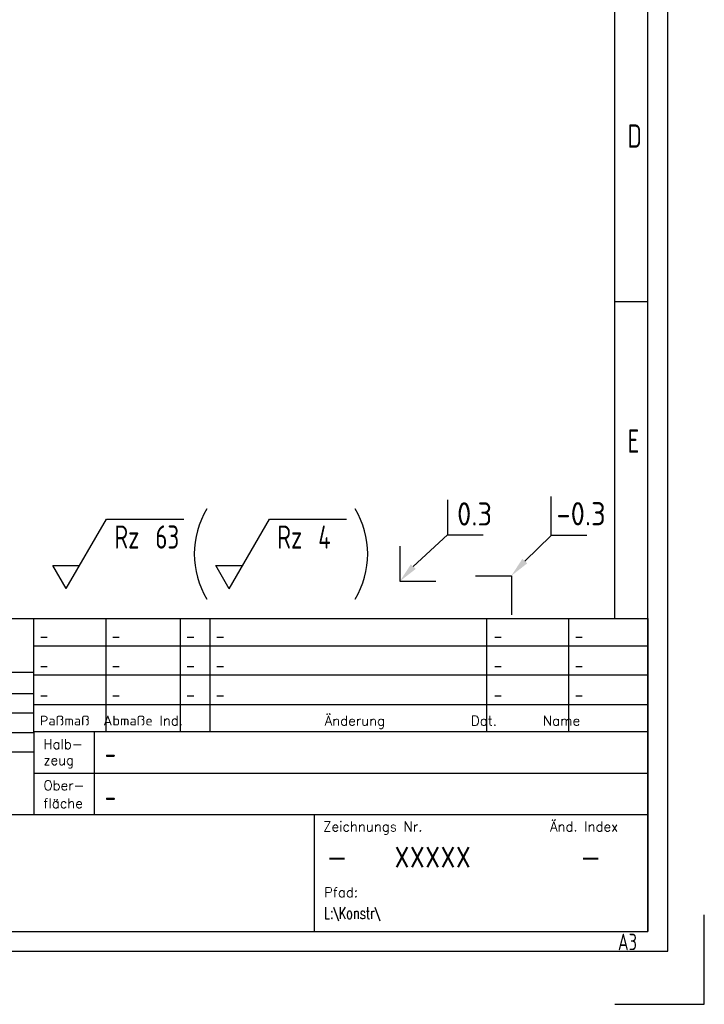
# Paper-space layout 'A3 - Layout' of a CAD drawing. Extents: x -5 to 415, y -8 to 289.
# Tile 3 of 4: x 311 to 415, y -8 to 141. Entities that reach past the tile are written whole.
import ezdxf
from ezdxf.enums import TextEntityAlignment as Align

# ---------------------------------------------------------------- set-up
doc = ezdxf.new("R2010")
doc.units = 0
doc.header["$LTSCALE"] = 50
doc.header["$MEASUREMENT"] = 0
doc.layers.get('0').update_dxf_attribs({"color": 6, "linetype": 'CONTINUOUS'})
for name, color, linetype in [('2', 2, 'CONTINUOUS'), ('5', 4, 'CONTINUOUS'), ('7', 7, 'CONTINUOUS'), ('RAHMEN', 6, 'CONTINUOUS'), ('SFD', 6, 'CONTINUOUS')]:
    doc.layers.add(name, color=color, linetype=linetype)
doc.layers.get('0').off()
doc.styles.add('ISO8', font='ISOCP3.SHX', dxfattribs={"width": 0.8})
doc.styles.add('ROMANS', font='SIMPLEX', dxfattribs={"height": 3})
doc.styles.get("Standard").update_dxf_attribs({"font": 'isocp3.shx'})

# ---------------------------------------------------------------- blocks, each defined once
blk = doc.blocks.new('RZ')
at = {"layer": '5'}
for p, q in [((0, 0), (6.06, 10.5)), ((6.06, 10.5), (17.71, 10.5)), ((0, 0), (-2.02, 3.5))]:
    blk.add_line(p, q, dxfattribs=at)
at = {"layer": '5', "style": 'ISO8', "width": 0.8}
blk.add_text('Rz', height=3.5, dxfattribs=at).set_placement((7.25, 6.04))
blk.add_attdef('RZ', (13.43, 6.04), '', height=3.5, dxfattribs=at)
blk = doc.blocks.new('RAHMEN-A3')
at = {"layer": 'RAHMEN', "color": 3}
for p, q in [((405.23, 0), (405.23, 281)), ((410.73, -8), (410.73, 5.5)), ((0, 0), (405.23, 0)), ((397.23, -8), (410.73, -8))]:
    blk.add_line(p, q, dxfattribs=at)
at = {"layer": 'RAHMEN', "color": 5}
for p, q in [((402.23, 3), (402.23, 278)), ((13.23, 3), (402.23, 3))]:
    blk.add_line(p, q, dxfattribs=at)
at = {"layer": 'RAHMEN', "color": 2}
for p, q in [((397.23, 50.2), (397.23, 273)), ((397.23, 98), (402.23, 98))]:
    blk.add_line(p, q, dxfattribs=at)
at = {"layer": 'RAHMEN', "color": 2, "style": 'ISO8', "width": 0.8}
for s, p in [('D', (399.14, 121.2)), ('E', (399.14, 75.2))]:
    blk.add_text(s, height=3.5, dxfattribs=at).set_placement(p)
blk = doc.blocks.new('SFD')
at = {"layer": 'SFD', "color": 5}
for p, q in [((-183, 47.2), (-92.6, 47.2)), ((-92.6, 30.1), (-92.6, 47.2)), ((0, 47.2), (0, 0)), ((-92.62, 39.06), (-139.8, 39.06)), ((-92.6, 30.1), (-92.6, 17.64)), ((0, 30.1), (-92.6, 30.1)), ((-183, 17.64), (0, 17.64)), ((-50.35, 17.64), (-50.35, 0)), ((-183, 0), (0, 0))]:
    blk.add_line(p, q, dxfattribs=at)
at = {"layer": 'SFD', "color": 4}
for p, q in [((-139.8, 35.9), (-92.61, 35.9)), ((-83.54, 30.1), (-83.54, 17.64)), ((-92.6, 23.87), (0, 23.87))]:
    blk.add_line(p, q, dxfattribs=at)
at = {"layer": 'SFD', "color": 2}
for p, q in [((-139.8, 32.95), (-92.6, 32.95)), ((-139.8, 30.01), (-92.6, 30.01)), ((-139.8, 27.06), (-92.6, 27.06))]:
    blk.add_line(p, q, dxfattribs=at)
at = {"layer": '5', "style": 'ROMANS'}
blk.add_attdef('MASSTAB', text='', height=3, dxfattribs=at).set_placement((-120.05, 41.55), align=Align.MIDDLE)
at = {"layer": '5', "style": 'ROMANS', "width": 4.666667}
blk.add_attdef('MSG-CODE', text='', height=3, dxfattribs=at).set_placement((-108.88, 40.02), (-96.88, 40.02), align=Align.FIT)
at = {"layer": '5', "style": 'ISO8', "width": 0.8}
for tag, p in [('HALBZEUG', (-81.91, 25.09)), ('OBERFLÄCHE', (-81.91, 18.61))]:
    blk.add_attdef(tag, p, '', height=3.5, dxfattribs=at)
at = {"layer": 'SFD', "color": 2, "style": 'ROMANS', "width": 0.7}
for p in [(-91.77, 43.61), (-91.77, 39.19), (-91.77, 34.77)]:
    blk.add_text('-', height=1.8, dxfattribs=at).set_placement(p)
at = {"layer": 'SFD', "color": 2, "style": 'ROMANS'}
for s, height, p in [('Halb-', 1.474, (-91.17, 27.5)), ('zeug', 1.474, (-91.17, 25.09)), ('Ober-', 1.474, (-91.17, 21.29)), ('fläche', 1.474, (-91.17, 18.59)), ('Zeichnungs Nr.', 1.4737, (-48.98, 15.08)), ('Änd. Index', 1.474, (-14.78, 15.08)), ('Pfad:', 1.474, (-48.84, 5.16))]:
    blk.add_text(s, height=height, dxfattribs=at).set_placement(p)
at = {"layer": 'SFD', "color": 2, "style": 'ROMANS', "width": 0.7}
for tag, p in [('GEZ.TAG', (-131.73, 33.51)), ('GEZ.NAME', (-119.79, 33.51)), ('GEPR.TAG', (-131.73, 30.57)), ('GEPR.NAME', (-119.79, 30.57)), ('FREIG.TAG', (-131.73, 27.62)), ('FREIGE.NAME', (-119.79, 27.62)), ('BEMERKUNG1', (-138.29, 21.73)), ('BEMERKUNG2', (-138.29, 18.81)), ('PFAD', (-48.86, 1.87))]:
    blk.add_attdef(tag, p, '', height=1.8, dxfattribs=at)
at = {"layer": 'SFD', "color": 7, "style": 'ROMANS', "width": 0.8}
blk.add_attdef('BENENNUNG1', (-181.05, 7.52), '', height=5, dxfattribs=at)
at = {"layer": 'SFD', "color": 4, "style": 'ROMANS', "width": 0.9}
blk.add_attdef('ZEICHNUNGSNUMMER', text='', height=3, dxfattribs=at).set_placement((-26.72, 9.68), align=Align.RIGHT)
at = {"layer": 'SFD', "color": 4, "style": 'ROMANS'}
for tag, p, height, width in [('ART', (-48.56, 9.68), 3, 0.99), ('INDEX', (-10.29, 9.68), 3, 0.99), ('BENENUNG2', (-181.05, 1.62), 3.5, 0.8)]:
    blk.add_attdef(tag, p, '', height=height, dxfattribs=dict(at, width=width))

psp = doc.layouts.new('A3 - Layout')

# ---------------------------------------------------------------- linework, layer by layer
at = {"layer": '2'}
for p, q in [((370.64, 58.16), (375.78, 62.96)), ((387.46, 59), (391.41, 62.84))]:
    psp.add_line(p, q, dxfattribs=at)
for points in [[(371.01, 57.82), (370.27, 58.5), (368.61, 55.95)], [(387.83, 58.66), (387.09, 59.34), (385.43, 56.79)]]:
    psp.add_solid(points, dxfattribs=at)
at = {"layer": '5'}
for p, q in [((316.29, 58.34), (320.33, 58.34)), ((340.85, 58.33), (344.9, 58.33))]:
    psp.add_line(p, q, dxfattribs=at)
for start, end in [(148.6296, 211.3704), (328.6296, 31.3704)]:
    psp.add_arc((350.69, 60.08), 13.08, start, end, dxfattribs=at)
at = {"layer": '7'}
for p, q in [((391.41, 62.84), (391.41, 68.73)), ((375.78, 68.26), (375.78, 62.96)), ((375.78, 62.96), (381.19, 62.96)), ((396.82, 62.84), (391.41, 62.84)), ((368.61, 61.26), (368.61, 55.95)), ((380.02, 56.79), (385.43, 56.79)), ((385.43, 56.79), (385.43, 50.89)), ((368.61, 55.95), (374.02, 55.95))]:
    psp.add_line(p, q, dxfattribs=at)
at = {"layer": 'SFD', "color": 2}
for p, q in [((313.21, 50.36), (406.03, 50.36)), ((313.43, 46.2), (406.03, 46.2)), ((406.03, 41.78), (313.43, 41.78))]:
    psp.add_line(p, q, dxfattribs=at)
at = {"layer": 'SFD', "color": 4}
for p, q in [((324.26, 50.36), (324.26, 33.25)), ((335.51, 33.24), (335.51, 50.22)), ((339.99, 33.25), (339.99, 50.36)), ((381.66, 50.36), (381.66, 33.25)), ((394.09, 33.25), (394.09, 50.36)), ((313.43, 37.36), (406.03, 37.36))]:
    psp.add_line(p, q, dxfattribs=at)

# ---------------------------------------------------------------- block references
psp.add_blockref('RAHMEN-A3', (3.79, 0.15))
psp.add_blockref('RZ', (318.31, 54.84)).add_auto_attribs({'RZ': '63'})
at = {"layer": '5'}
psp.add_blockref('RZ', (342.87, 54.83), dxfattribs=at).add_auto_attribs({'RZ': '4'})
at = {"layer": '7'}
ref = psp.add_blockref('SFD', (406.03, 3.15), dxfattribs=at)
ref.add_attrib('ZEICHNUNGSNUMMER', 'XXXXX', dxfattribs={"layer": 'SFD', "color": 4, "height": 3, "style": 'ROMANS', "width": 0.9}).set_placement((379.31, 12.84), align=Align.RIGHT)
ref.add_attrib('OBERFLÄCHE', '-', (324.11, 21.76), dxfattribs={"layer": '5', "height": 3.5, "style": 'ISO8', "width": 0.8})
ref.add_attrib('HALBZEUG', '-', (324.11, 28.25), dxfattribs={"layer": '5', "height": 3.5, "style": 'ISO8', "width": 0.8})
ref.add_attrib('ART', '-', (357.47, 12.84), dxfattribs={"layer": 'SFD', "color": 4, "height": 3, "style": 'ROMANS', "width": 0.99})
ref.add_attrib('PFAD', 'L:\\Konstr\\', (357.16, 5.02), dxfattribs={"layer": 'SFD', "color": 2, "height": 1.8, "style": 'ROMANS', "width": 0.7})
ref.add_attrib('INDEX', '-', (395.74, 12.84), dxfattribs={"layer": 'SFD', "color": 4, "height": 3, "style": 'ROMANS', "width": 0.99})

# ---------------------------------------------------------------- texts
at = {"layer": '5', "style": 'ISO8'}
for s, p in [('0.3', (377.24, 64.36)), ('-0.3', (392.23, 64.39))]:
    psp.add_text(s, height=3.5, dxfattribs=at).set_placement(p)
at = {"layer": '5', "style": 'ISO8', "width": 0.8}
psp.add_text('Alle Symmetrien sind nach ISO 1101 mit 0.3 toleriert', height=3.5, dxfattribs=at).set_placement((223.34, 53.67))
at = {"layer": '5', "width": 0.8}
psp.add_text('A3', height=2.5, dxfattribs=at).set_placement((401.5, 0.31))
at = {"layer": 'SFD', "color": 2, "style": 'ROMANS', "width": 0.7}
for p in [(325.09, 46.76), (336.34, 46.76), (340.81, 46.76), (382.7, 46.76), (394.92, 46.76), (325.09, 42.34), (336.34, 42.34), (340.81, 42.34), (382.7, 42.34), (394.92, 42.34), (325.09, 37.92), (336.34, 37.92), (340.81, 37.92), (382.7, 37.92), (394.92, 37.92)]:
    psp.add_text('-', height=1.8, dxfattribs=at).set_placement(p)
at = {"layer": 'SFD', "color": 2, "style": 'ROMANS'}
for s, p in [('Paßmaß  Abmaße Ind.', (314.34, 34.21)), (' Änderung           Dat.      Name', (356.27, 34.2))]:
    psp.add_text(s, height=1.4737, dxfattribs=at).set_placement(p)

doc.saveas('drawing.dxf')
